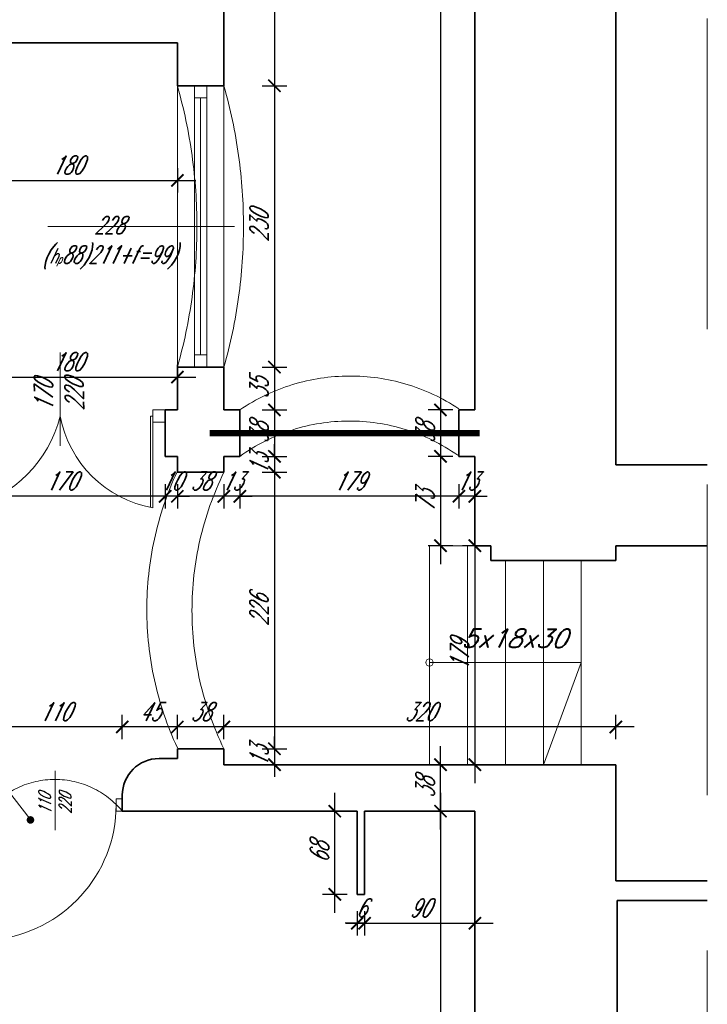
# Model space of a CAD drawing. Header units: millimetres. Extents: x 402 to 79005, y -7782 to 89952.
# Tile 124 of 256: x 27299 to 27861, y 21702 to 22507. Entities that reach past the tile are written whole.
import ezdxf

# ---------------------------------------------------------------- set-up
doc = ezdxf.new("R2010")
doc.units = ezdxf.units.MM
doc.header["$LTSCALE"] = 10
doc.linetypes.add('ACAD_ISO12W100', pattern=[21, 12, -3, 0, -3, 0, -3])
doc.linetypes.add('DASHED', pattern=[19.05, 12.7, -6.35])
doc.layers.get('0').update_dxf_attribs({"lineweight": 0})
doc.layers.get('Defpoints').update_dxf_attribs({"color": 253})
for name, color, linetype, lineweight in [('01 parter - ściany', 253, 'Continuous', 35), ('03-01_okna', 253, 'Continuous', 15), ('03-02_schody', 253, 'Continuous', 5), ('03_drzwi', 253, 'Continuous', 15), ('04-1_widok', 253, 'Continuous', 5), ('04-2_nad', 253, 'DASHED', 5), ('05-01_wymiary', 253, 'Continuous', 5), ('05-03_opis', 253, 'Continuous', 5)]:
    doc.layers.add(name, color=color, linetype=linetype, lineweight=lineweight)
doc.styles.add('ariel_wym', font='simplex.shx', dxfattribs={"width": 0.65, "oblique": 25})
doc.dimstyles.new('ariel 50 wnętrze', dxfattribs={"dimtxt": 15, "dimasz": 10, "dimexe": 10, "dimexo": 0, "dimgap": 5, "dimtad": 1, "dimdec": 1, "dimrnd": 0.5, "dimtxsty": 'ariel_wym', "dimblk": 'ARCHTICK', "dimcen": 2.5, "dimdle": 15, "dimazin": 0, "dimtfac": 1, "dimtdec": 1, "dimtix": 1, "dimtmove": 0, "dimatfit": 3, "dimldrblk": 'DOT', "dimfxl": 0, "dimarcsym": 0})

# ---------------------------------------------------------------- blocks, each defined once
blk = doc.blocks.new('_ArchTick')
at = {"color": 0, "linetype": 'ByBlock', "const_width": 0.15}
blk.add_lwpolyline([(-0.5, -0.5), (0.5, 0.5)], dxfattribs=at)
blk = doc.blocks.new('*D2410')
at = {"layer": '05-01_wymiary', "color": 0, "lineweight": -2}
for p, q in [((27507.3, 22687.69), (27507.3, 22437.69)), ((27497.3, 22672.69), (27517.3, 22672.69)), ((27497.3, 22452.69), (27517.3, 22452.69))]:
    blk.add_line(p, q, dxfattribs=at)
at = {"layer": 'Defpoints', "color": 0}
for p in [(27466, 22672.69), (27466, 22452.69), (27507.3, 22452.69)]:
    blk.add_point(p, dxfattribs=at)
at = {"layer": '05-01_wymiary', "color": 0, "lineweight": -2, "xscale": 10, "yscale": 10, "zscale": 10}
for p, rotation in [((27507.3, 22672.69), 90), ((27507.3, 22452.69), 270)]:
    blk.add_blockref('_ArchTick', p, dxfattribs=dict(at, rotation=rotation))
at = {"layer": '05-01_wymiary', "color": 0, "insert": (27494.8, 22562.69), "char_height": 15, "attachment_point": 5, "rotation": 90, "style": 'ariel_wym'}
blk.add_mtext('220', dxfattribs=at)
blk = doc.blocks.new('_Dot')
at = {"color": 0, "linetype": 'ByBlock', "lineweight": -2}
blk.add_line((-0.5, 0), (-1, 0), dxfattribs=at)
at = {"color": 0, "linetype": 'ByBlock', "const_width": 0.5}
blk.add_lwpolyline([(-0.25, 0, 1), (0.25, 0, 1)], format="xyb", close=True, dxfattribs=at)
blk = doc.blocks.new('*D2411')
at = {"layer": '05-01_wymiary', "color": 0, "lineweight": -2}
for p, q in [((27507.3, 22467.69), (27507.3, 22207.69)), ((27497.3, 22452.69), (27517.3, 22452.69)), ((27497.3, 22222.69), (27517.3, 22222.69))]:
    blk.add_line(p, q, dxfattribs=at)
at = {"layer": 'Defpoints', "color": 0}
for p in [(27466, 22452.69), (27466, 22222.69), (27507.3, 22222.69)]:
    blk.add_point(p, dxfattribs=at)
at = {"layer": '05-01_wymiary', "color": 0, "lineweight": -2, "xscale": 10, "yscale": 10, "zscale": 10}
for p, rotation in [((27507.3, 22452.69), 90), ((27507.3, 22222.69), 270)]:
    blk.add_blockref('_ArchTick', p, dxfattribs=dict(at, rotation=rotation))
at = {"layer": '05-01_wymiary', "color": 0, "insert": (27494.8, 22337.69), "char_height": 15, "attachment_point": 5, "rotation": 90, "style": 'ariel_wym'}
blk.add_mtext('230', dxfattribs=at)
blk = doc.blocks.new('*D2412')
at = {"layer": '05-01_wymiary', "color": 0, "lineweight": -2}
for p, q in [((27507.3, 22237.69), (27507.3, 22172.69)), ((27497.3, 22222.69), (27517.3, 22222.69)), ((27497.3, 22187.69), (27517.3, 22187.69))]:
    blk.add_line(p, q, dxfattribs=at)
at = {"layer": 'Defpoints', "color": 0}
for p in [(27466, 22222.69), (27479, 22187.69), (27507.3, 22187.69)]:
    blk.add_point(p, dxfattribs=at)
at = {"layer": '05-01_wymiary', "color": 0, "lineweight": -2, "xscale": 10, "yscale": 10, "zscale": 10}
for p, rotation in [((27507.3, 22222.69), 90), ((27507.3, 22187.69), 270)]:
    blk.add_blockref('_ArchTick', p, dxfattribs=dict(at, rotation=rotation))
at = {"layer": '05-01_wymiary', "color": 0, "insert": (27494.8, 22205.19), "char_height": 15, "attachment_point": 5, "rotation": 90, "style": 'ariel_wym'}
blk.add_mtext('35', dxfattribs=at)
blk = doc.blocks.new('*D2413')
at = {"layer": '05-01_wymiary', "color": 0, "lineweight": -2}
for p, q in [((27507.3, 22202.69), (27507.3, 22134.69)), ((27497.3, 22187.69), (27517.3, 22187.69)), ((27497.3, 22149.69), (27517.3, 22149.69))]:
    blk.add_line(p, q, dxfattribs=at)
at = {"layer": 'Defpoints', "color": 0}
for p in [(27479, 22187.69), (27479, 22149.69), (27507.3, 22149.69)]:
    blk.add_point(p, dxfattribs=at)
at = {"layer": '05-01_wymiary', "color": 0, "lineweight": -2, "xscale": 10, "yscale": 10, "zscale": 10}
for p, rotation in [((27507.3, 22187.69), 90), ((27507.3, 22149.69), 270)]:
    blk.add_blockref('_ArchTick', p, dxfattribs=dict(at, rotation=rotation))
at = {"layer": '05-01_wymiary', "color": 0, "insert": (27494.8, 22168.69), "char_height": 15, "attachment_point": 5, "rotation": 90, "style": 'ariel_wym'}
blk.add_mtext('38', dxfattribs=at)
blk = doc.blocks.new('*D2414')
at = {"layer": '05-01_wymiary', "color": 0, "lineweight": -2}
for p, q in [((27507.3, 22149.69), (27507.3, 22159.69)), ((27497.3, 22149.69), (27517.3, 22149.69)), ((27507.3, 22149.69), (27507.3, 22136.69)), ((27497.3, 22136.69), (27517.3, 22136.69)), ((27507.3, 22136.69), (27507.3, 22126.69))]:
    blk.add_line(p, q, dxfattribs=at)
at = {"layer": 'Defpoints', "color": 0}
for p in [(27479, 22149.69), (27465.99, 22136.69), (27507.3, 22136.69)]:
    blk.add_point(p, dxfattribs=at)
at = {"layer": '05-01_wymiary', "color": 0, "lineweight": -2, "xscale": 10, "yscale": 10, "zscale": 10}
for p, rotation in [((27507.3, 22149.69), 270), ((27507.3, 22136.69), 90)]:
    blk.add_blockref('_ArchTick', p, dxfattribs=dict(at, rotation=rotation))
at = {"layer": '05-01_wymiary', "color": 0, "insert": (27494.8, 22143.19), "char_height": 15, "attachment_point": 5, "rotation": 90, "style": 'ariel_wym'}
blk.add_mtext('13', dxfattribs=at)
blk = doc.blocks.new('*D2415')
at = {"layer": '05-01_wymiary', "color": 0, "lineweight": -2}
for p, q in [((27507.3, 22151.69), (27507.3, 21895.69)), ((27497.3, 22136.69), (27517.3, 22136.69)), ((27497.3, 21910.69), (27517.3, 21910.69))]:
    blk.add_line(p, q, dxfattribs=at)
at = {"layer": 'Defpoints', "color": 0}
for p in [(27465.99, 22136.69), (27466, 21910.69), (27507.3, 21910.69)]:
    blk.add_point(p, dxfattribs=at)
at = {"layer": '05-01_wymiary', "color": 0, "lineweight": -2, "xscale": 10, "yscale": 10, "zscale": 10}
for p, rotation in [((27507.3, 22136.69), 90), ((27507.3, 21910.69), 270)]:
    blk.add_blockref('_ArchTick', p, dxfattribs=dict(at, rotation=rotation))
at = {"layer": '05-01_wymiary', "color": 0, "insert": (27494.8, 22023.69), "char_height": 15, "attachment_point": 5, "rotation": 90, "style": 'ariel_wym'}
blk.add_mtext('226', dxfattribs=at)
blk = doc.blocks.new('*D2416')
at = {"layer": '05-01_wymiary', "color": 0, "lineweight": -2}
for p, q in [((27507.3, 21910.69), (27507.3, 21920.69)), ((27497.3, 21910.69), (27517.3, 21910.69)), ((27507.3, 21910.69), (27507.3, 21897.69)), ((27497.3, 21897.69), (27517.3, 21897.69)), ((27507.3, 21897.69), (27507.3, 21887.69))]:
    blk.add_line(p, q, dxfattribs=at)
at = {"layer": 'Defpoints', "color": 0}
for p in [(27466, 21910.69), (27466, 21897.69), (27507.3, 21897.69)]:
    blk.add_point(p, dxfattribs=at)
at = {"layer": '05-01_wymiary', "color": 0, "lineweight": -2, "xscale": 10, "yscale": 10, "zscale": 10}
for p, rotation in [((27507.3, 21910.69), 270), ((27507.3, 21897.69), 90)]:
    blk.add_blockref('_ArchTick', p, dxfattribs=dict(at, rotation=rotation))
at = {"layer": '05-01_wymiary', "color": 0, "insert": (27494.8, 21904.19), "char_height": 15, "attachment_point": 5, "rotation": 90, "style": 'ariel_wym'}
blk.add_mtext('13', dxfattribs=at)
blk = doc.blocks.new('*D2423')
at = {"layer": '05-01_wymiary', "color": 0, "lineweight": -2}
for p, q in [((27642.93, 22985.57), (27642.93, 22172.69)), ((27652.93, 22970.57), (27632.93, 22970.57)), ((27652.93, 22187.69), (27632.93, 22187.69))]:
    blk.add_line(p, q, dxfattribs=at)
at = {"layer": 'Defpoints', "color": 0}
for p in [(27658, 22970.57), (27642.93, 22187.69), (27658, 22187.69)]:
    blk.add_point(p, dxfattribs=at)
at = {"layer": '05-01_wymiary', "color": 0, "lineweight": -2, "xscale": 10, "yscale": 10, "zscale": 10}
for p, rotation in [((27642.93, 22970.57), 90), ((27642.93, 22187.69), 270)]:
    blk.add_blockref('_ArchTick', p, dxfattribs=dict(at, rotation=rotation))
at = {"layer": '05-01_wymiary', "color": 0, "insert": (27630.43, 22579.13), "char_height": 15, "attachment_point": 5, "rotation": 90, "style": 'ariel_wym'}
blk.add_mtext('783', dxfattribs=at)
blk = doc.blocks.new('*D2424')
at = {"layer": '05-01_wymiary', "color": 0, "lineweight": -2}
for p, q in [((27642.93, 22202.69), (27642.93, 22134.69)), ((27652.93, 22187.69), (27632.93, 22187.69)), ((27652.93, 22149.69), (27632.93, 22149.69))]:
    blk.add_line(p, q, dxfattribs=at)
at = {"layer": 'Defpoints', "color": 0}
for p in [(27658, 22187.69), (27642.93, 22149.69), (27658, 22149.69)]:
    blk.add_point(p, dxfattribs=at)
at = {"layer": '05-01_wymiary', "color": 0, "lineweight": -2, "xscale": 10, "yscale": 10, "zscale": 10}
for p, rotation in [((27642.93, 22187.69), 90), ((27642.93, 22149.69), 270)]:
    blk.add_blockref('_ArchTick', p, dxfattribs=dict(at, rotation=rotation))
at = {"layer": '05-01_wymiary', "color": 0, "insert": (27630.43, 22168.69), "char_height": 15, "attachment_point": 5, "rotation": 90, "style": 'ariel_wym'}
blk.add_mtext('38', dxfattribs=at)
blk = doc.blocks.new('*D2425')
at = {"layer": '05-01_wymiary', "color": 0, "lineweight": -2}
for p, q in [((27642.93, 22164.69), (27642.93, 22061.69)), ((27652.93, 22149.69), (27632.93, 22149.69)), ((27652.93, 22076.69), (27632.93, 22076.69))]:
    blk.add_line(p, q, dxfattribs=at)
at = {"layer": 'Defpoints', "color": 0}
for p in [(27658, 22149.69), (27642.93, 22076.69), (27671, 22076.69)]:
    blk.add_point(p, dxfattribs=at)
at = {"layer": '05-01_wymiary', "color": 0, "lineweight": -2, "xscale": 10, "yscale": 10, "zscale": 10}
for p, rotation in [((27642.93, 22149.69), 90), ((27642.93, 22076.69), 270)]:
    blk.add_blockref('_ArchTick', p, dxfattribs=dict(at, rotation=rotation))
at = {"layer": '05-01_wymiary', "color": 0, "insert": (27630.43, 22113.19), "char_height": 15, "attachment_point": 5, "rotation": 90, "style": 'ariel_wym'}
blk.add_mtext('73', dxfattribs=at)
blk = doc.blocks.new('*D2426')
at = {"layer": '05-01_wymiary', "color": 0, "lineweight": -2}
for p, q in [((27671, 22091.69), (27671, 21882.69)), ((27671, 22076.69), (27661, 22076.69)), ((27671, 21897.69), (27661, 21897.69))]:
    blk.add_line(p, q, dxfattribs=at)
at = {"layer": 'Defpoints', "color": 0}
for p in [(27671, 22076.69), (27671, 21897.69), (27671, 21897.69)]:
    blk.add_point(p, dxfattribs=at)
at = {"layer": '05-01_wymiary', "color": 0, "lineweight": -2, "xscale": 10, "yscale": 10, "zscale": 10}
for p, rotation in [((27671, 22076.69), 90), ((27671, 21897.69), 270)]:
    blk.add_blockref('_ArchTick', p, dxfattribs=dict(at, rotation=rotation))
at = {"layer": '05-01_wymiary', "color": 0, "insert": (27658.5, 21987.19), "char_height": 15, "attachment_point": 5, "rotation": 90, "style": 'ariel_wym'}
blk.add_mtext('179', dxfattribs=at)
blk = doc.blocks.new('*D2427')
at = {"layer": '05-01_wymiary', "color": 0, "lineweight": -2}
for p, q in [((27466, 21918.51), (27466, 21938.51)), ((27786.17, 21918.51), (27786.17, 21938.51)), ((27801.17, 21928.51), (27451, 21928.51))]:
    blk.add_line(p, q, dxfattribs=at)
at = {"layer": 'Defpoints', "color": 0}
for p in [(27466, 21928.51), (27466, 21897.69), (27786.17, 21897.69)]:
    blk.add_point(p, dxfattribs=at)
at = {"layer": '05-01_wymiary', "color": 0, "lineweight": -2, "xscale": 10, "yscale": 10, "zscale": 10, "rotation": 180}
blk.add_blockref('_ArchTick', (27466, 21928.51), dxfattribs=at)
at = {"layer": '05-01_wymiary', "color": 0, "lineweight": -2, "xscale": 10, "yscale": 10, "zscale": 10}
blk.add_blockref('_ArchTick', (27786.17, 21928.51), dxfattribs=at)
at = {"layer": '05-01_wymiary', "color": 0, "insert": (27626.09, 21941.01), "char_height": 15, "attachment_point": 5, "style": 'ariel_wym'}
blk.add_mtext('320', dxfattribs=at)
blk = doc.blocks.new('*D2428')
at = {"layer": '05-01_wymiary', "color": 0, "lineweight": -2}
for p, q in [((27428, 21918.51), (27428, 21938.51)), ((27466, 21918.51), (27466, 21938.51)), ((27481, 21928.51), (27413, 21928.51))]:
    blk.add_line(p, q, dxfattribs=at)
at = {"layer": 'Defpoints', "color": 0}
for p in [(27428, 21928.51), (27428, 21911.57), (27466, 21911.57)]:
    blk.add_point(p, dxfattribs=at)
at = {"layer": '05-01_wymiary', "color": 0, "lineweight": -2, "xscale": 10, "yscale": 10, "zscale": 10, "rotation": 180}
blk.add_blockref('_ArchTick', (27428, 21928.51), dxfattribs=at)
at = {"layer": '05-01_wymiary', "color": 0, "lineweight": -2, "xscale": 10, "yscale": 10, "zscale": 10}
blk.add_blockref('_ArchTick', (27466, 21928.51), dxfattribs=at)
at = {"layer": '05-01_wymiary', "color": 0, "insert": (27447, 21941.01), "char_height": 15, "attachment_point": 5, "style": 'ariel_wym'}
blk.add_mtext('38', dxfattribs=at)
blk = doc.blocks.new('*D2429')
at = {"layer": '05-01_wymiary', "color": 0, "lineweight": -2}
for p, q in [((27383, 21918.51), (27383, 21938.51)), ((27428, 21918.51), (27428, 21938.51)), ((27443, 21928.51), (27368, 21928.51))]:
    blk.add_line(p, q, dxfattribs=at)
at = {"layer": 'Defpoints', "color": 0}
for p in [(27383, 21928.51), (27428, 21911.57), (27383, 21897.69)]:
    blk.add_point(p, dxfattribs=at)
at = {"layer": '05-01_wymiary', "color": 0, "lineweight": -2, "xscale": 10, "yscale": 10, "zscale": 10, "rotation": 180}
blk.add_blockref('_ArchTick', (27383, 21928.51), dxfattribs=at)
at = {"layer": '05-01_wymiary', "color": 0, "lineweight": -2, "xscale": 10, "yscale": 10, "zscale": 10}
blk.add_blockref('_ArchTick', (27428, 21928.51), dxfattribs=at)
at = {"layer": '05-01_wymiary', "color": 0, "insert": (27405.5, 21941.01), "char_height": 15, "attachment_point": 5, "style": 'ariel_wym'}
blk.add_mtext('45', dxfattribs=at)
blk = doc.blocks.new('*D2430')
at = {"layer": '05-01_wymiary', "color": 0, "lineweight": -2}
for p, q in [((27658, 22127.06), (27658, 22107.06)), ((27671, 22127.06), (27671, 22107.06)), ((27658, 22117.06), (27648, 22117.06)), ((27671, 22117.06), (27658, 22117.06)), ((27671, 22117.06), (27681, 22117.06))]:
    blk.add_line(p, q, dxfattribs=at)
at = {"layer": 'Defpoints', "color": 0}
for p in [(27658, 22149.22), (27671, 22149.22), (27658, 22117.06)]:
    blk.add_point(p, dxfattribs=at)
at = {"layer": '05-01_wymiary', "color": 0, "lineweight": -2, "xscale": 10, "yscale": 10, "zscale": 10}
blk.add_blockref('_ArchTick', (27658, 22117.06), dxfattribs=at)
at = {"layer": '05-01_wymiary', "color": 0, "lineweight": -2, "xscale": 10, "yscale": 10, "zscale": 10, "rotation": 180}
blk.add_blockref('_ArchTick', (27671, 22117.06), dxfattribs=at)
at = {"layer": '05-01_wymiary', "color": 0, "insert": (27664.5, 22129.56), "char_height": 15, "attachment_point": 5, "style": 'ariel_wym'}
blk.add_mtext('13', dxfattribs=at)
blk = doc.blocks.new('*D2431')
at = {"layer": '05-01_wymiary', "color": 0, "lineweight": -2}
for p, q in [((27479, 22127.06), (27479, 22107.06)), ((27658, 22127.06), (27658, 22107.06)), ((27673, 22117.06), (27464, 22117.06))]:
    blk.add_line(p, q, dxfattribs=at)
at = {"layer": 'Defpoints', "color": 0}
for p in [(27479, 22149.22), (27658, 22149.22), (27479, 22117.06)]:
    blk.add_point(p, dxfattribs=at)
at = {"layer": '05-01_wymiary', "color": 0, "lineweight": -2, "xscale": 10, "yscale": 10, "zscale": 10, "rotation": 180}
blk.add_blockref('_ArchTick', (27479, 22117.06), dxfattribs=at)
at = {"layer": '05-01_wymiary', "color": 0, "lineweight": -2, "xscale": 10, "yscale": 10, "zscale": 10}
blk.add_blockref('_ArchTick', (27658, 22117.06), dxfattribs=at)
at = {"layer": '05-01_wymiary', "color": 0, "insert": (27568.5, 22129.56), "char_height": 15, "attachment_point": 5, "style": 'ariel_wym'}
blk.add_mtext('179', dxfattribs=at)
blk = doc.blocks.new('*D2432')
at = {"layer": '05-01_wymiary', "color": 0, "lineweight": -2}
for p, q in [((27466, 22127.06), (27466, 22107.06)), ((27479, 22127.06), (27479, 22107.06)), ((27466, 22117.06), (27456, 22117.06)), ((27479, 22117.06), (27466, 22117.06)), ((27479, 22117.06), (27489, 22117.06))]:
    blk.add_line(p, q, dxfattribs=at)
at = {"layer": 'Defpoints', "color": 0}
for p in [(27479, 22149.22), (27466, 22136.23), (27466, 22117.06)]:
    blk.add_point(p, dxfattribs=at)
at = {"layer": '05-01_wymiary', "color": 0, "lineweight": -2, "xscale": 10, "yscale": 10, "zscale": 10}
blk.add_blockref('_ArchTick', (27466, 22117.06), dxfattribs=at)
at = {"layer": '05-01_wymiary', "color": 0, "lineweight": -2, "xscale": 10, "yscale": 10, "zscale": 10, "rotation": 180}
blk.add_blockref('_ArchTick', (27479, 22117.06), dxfattribs=at)
at = {"layer": '05-01_wymiary', "color": 0, "insert": (27472.5, 22129.56), "char_height": 15, "attachment_point": 5, "style": 'ariel_wym'}
blk.add_mtext('13', dxfattribs=at)
blk = doc.blocks.new('*D2433')
at = {"layer": '05-01_wymiary', "color": 0, "lineweight": -2}
for p, q in [((27428, 22127.06), (27428, 22107.06)), ((27466, 22127.06), (27466, 22107.06)), ((27481, 22117.06), (27413, 22117.06))]:
    blk.add_line(p, q, dxfattribs=at)
at = {"layer": 'Defpoints', "color": 0}
for p in [(27428, 22136.22), (27466, 22136.23), (27428, 22117.06)]:
    blk.add_point(p, dxfattribs=at)
at = {"layer": '05-01_wymiary', "color": 0, "lineweight": -2, "xscale": 10, "yscale": 10, "zscale": 10, "rotation": 180}
blk.add_blockref('_ArchTick', (27428, 22117.06), dxfattribs=at)
at = {"layer": '05-01_wymiary', "color": 0, "lineweight": -2, "xscale": 10, "yscale": 10, "zscale": 10}
blk.add_blockref('_ArchTick', (27466, 22117.06), dxfattribs=at)
at = {"layer": '05-01_wymiary', "color": 0, "insert": (27447, 22129.56), "char_height": 15, "attachment_point": 5, "style": 'ariel_wym'}
blk.add_mtext('38', dxfattribs=at)
blk = doc.blocks.new('*D2434')
at = {"layer": '05-01_wymiary', "color": 0, "lineweight": -2}
for p, q in [((27418, 22127.06), (27418, 22107.06)), ((27428, 22127.06), (27428, 22107.06)), ((27418, 22117.06), (27408, 22117.06)), ((27428, 22117.06), (27418, 22117.06)), ((27428, 22117.06), (27438, 22117.06))]:
    blk.add_line(p, q, dxfattribs=at)
at = {"layer": 'Defpoints', "color": 0}
for p in [(27418, 22149.22), (27428, 22136.22), (27418, 22117.06)]:
    blk.add_point(p, dxfattribs=at)
at = {"layer": '05-01_wymiary', "color": 0, "lineweight": -2, "xscale": 10, "yscale": 10, "zscale": 10}
blk.add_blockref('_ArchTick', (27418, 22117.06), dxfattribs=at)
at = {"layer": '05-01_wymiary', "color": 0, "lineweight": -2, "xscale": 10, "yscale": 10, "zscale": 10, "rotation": 180}
blk.add_blockref('_ArchTick', (27428, 22117.06), dxfattribs=at)
at = {"layer": '05-01_wymiary', "color": 0, "insert": (27423, 22129.56), "char_height": 15, "attachment_point": 5, "style": 'ariel_wym'}
blk.add_mtext('10', dxfattribs=at)
blk = doc.blocks.new('*D2435')
at = {"layer": '05-01_wymiary', "color": 0, "lineweight": -2}
for p, q in [((27248.03, 22127.06), (27248.03, 22107.06)), ((27418, 22127.06), (27418, 22107.06)), ((27433, 22117.06), (27233.03, 22117.06))]:
    blk.add_line(p, q, dxfattribs=at)
at = {"layer": 'Defpoints', "color": 0}
for p in [(27248.03, 22143.22), (27418, 22149.22), (27248.03, 22117.06)]:
    blk.add_point(p, dxfattribs=at)
at = {"layer": '05-01_wymiary', "color": 0, "lineweight": -2, "xscale": 10, "yscale": 10, "zscale": 10, "rotation": 180}
blk.add_blockref('_ArchTick', (27248.03, 22117.06), dxfattribs=at)
at = {"layer": '05-01_wymiary', "color": 0, "lineweight": -2, "xscale": 10, "yscale": 10, "zscale": 10}
blk.add_blockref('_ArchTick', (27418, 22117.06), dxfattribs=at)
at = {"layer": '05-01_wymiary', "color": 0, "insert": (27333.02, 22129.56), "char_height": 15, "attachment_point": 5, "style": 'ariel_wym'}
blk.add_mtext('170', dxfattribs=at)
blk = doc.blocks.new('*D2436')
at = {"layer": '05-01_wymiary', "color": 0, "lineweight": -2}
for p, q in [((27273, 21918.51), (27273, 21938.51)), ((27383, 21918.51), (27383, 21938.51)), ((27398, 21928.51), (27258, 21928.51))]:
    blk.add_line(p, q, dxfattribs=at)
at = {"layer": 'Defpoints', "color": 0, "lineweight": 0}
for p in [(27273, 21928.51), (27383, 21897.69), (27273, 21872.69)]:
    blk.add_point(p, dxfattribs=at)
at = {"layer": '05-01_wymiary', "color": 0, "lineweight": -2, "xscale": 10, "yscale": 10, "zscale": 10, "rotation": 180}
blk.add_blockref('_ArchTick', (27273, 21928.51), dxfattribs=at)
at = {"layer": '05-01_wymiary', "color": 0, "lineweight": -2, "xscale": 10, "yscale": 10, "zscale": 10}
blk.add_blockref('_ArchTick', (27383, 21928.51), dxfattribs=at)
at = {"layer": '05-01_wymiary', "color": 0, "insert": (27328, 21941.01), "char_height": 15, "attachment_point": 5, "style": 'ariel_wym'}
blk.add_mtext('110', dxfattribs=at)
blk = doc.blocks.new('*D2486')
at = {"layer": '05-01_wymiary', "color": 0, "lineweight": -2}
for p, q in [((27642.93, 21874.69), (27642.93, 21245.23)), ((27652.93, 21859.69), (27632.93, 21859.69)), ((27652.93, 21260.23), (27632.93, 21260.23))]:
    blk.add_line(p, q, dxfattribs=at)
at = {"layer": 'Defpoints', "color": 0}
for p in [(27671, 21859.69), (27642.93, 21260.23), (27671, 21260.23)]:
    blk.add_point(p, dxfattribs=at)
at = {"layer": '05-01_wymiary', "color": 0, "lineweight": -2, "xscale": 10, "yscale": 10, "zscale": 10}
for p, rotation in [((27642.93, 21859.69), 90), ((27642.93, 21260.23), 270)]:
    blk.add_blockref('_ArchTick', p, dxfattribs=dict(at, rotation=rotation))
at = {"layer": '05-01_wymiary', "color": 0, "insert": (27629, 21559.96), "char_height": 15, "attachment_point": 5, "rotation": 90, "style": 'ariel_wym'}
blk.add_mtext('599,5', dxfattribs=at)
blk = doc.blocks.new('*D2489')
at = {"layer": '05-01_wymiary', "color": 0, "lineweight": -2}
for p, q in [((27642.93, 21844.69), (27642.93, 21912.69)), ((27642.93, 21897.69), (27632.93, 21897.69)), ((27652.93, 21859.69), (27632.93, 21859.69))]:
    blk.add_line(p, q, dxfattribs=at)
at = {"layer": 'Defpoints', "color": 0}
for p in [(27642.93, 21897.69), (27642.93, 21897.69), (27671, 21859.69)]:
    blk.add_point(p, dxfattribs=at)
at = {"layer": '05-01_wymiary', "color": 0, "lineweight": -2, "xscale": 10, "yscale": 10, "zscale": 10}
for p, rotation in [((27642.93, 21897.69), 90), ((27642.93, 21859.69), 270)]:
    blk.add_blockref('_ArchTick', p, dxfattribs=dict(at, rotation=rotation))
at = {"layer": '05-01_wymiary', "color": 0, "insert": (27630.43, 21878.69), "char_height": 15, "attachment_point": 5, "rotation": 90, "style": 'ariel_wym'}
blk.add_mtext('38', dxfattribs=at)
blk = doc.blocks.new('*D1855')
at = {"layer": '05-01_wymiary', "color": 0, "lineweight": -2}
for p, q in [((27248, 22365.3), (27248, 22385.3)), ((27428, 22385.3), (27428, 22365.3)), ((27233, 22375.3), (27443, 22375.3))]:
    blk.add_line(p, q, dxfattribs=at)
at = {"layer": 'Defpoints', "color": 0}
for p in [(27428, 22452.69), (27428, 22375.3), (27248, 22347.69)]:
    blk.add_point(p, dxfattribs=at)
at = {"layer": '05-01_wymiary', "color": 0, "lineweight": -2, "xscale": 10, "yscale": 10, "zscale": 10, "rotation": 180}
blk.add_blockref('_ArchTick', (27248, 22375.3), dxfattribs=at)
at = {"layer": '05-01_wymiary', "color": 0, "lineweight": -2, "xscale": 10, "yscale": 10, "zscale": 10}
blk.add_blockref('_ArchTick', (27428, 22375.3), dxfattribs=at)
at = {"layer": '05-01_wymiary', "color": 0, "insert": (27338, 22387.8), "char_height": 15, "attachment_point": 5, "style": 'ariel_wym'}
blk.add_mtext('180', dxfattribs=at)
blk = doc.blocks.new('*D1859')
at = {"layer": '05-01_wymiary', "color": 0, "lineweight": -2}
for p, q in [((27248, 22204.56), (27248, 22224.56)), ((27428, 22204.56), (27428, 22224.56)), ((27233, 22214.56), (27443, 22214.56))]:
    blk.add_line(p, q, dxfattribs=at)
at = {"layer": 'Defpoints', "color": 0}
for p in [(27428, 22214.56), (27248, 22187.69), (27428, 22187.69)]:
    blk.add_point(p, dxfattribs=at)
at = {"layer": '05-01_wymiary', "color": 0, "lineweight": -2, "xscale": 10, "yscale": 10, "zscale": 10, "rotation": 180}
blk.add_blockref('_ArchTick', (27248, 22214.56), dxfattribs=at)
at = {"layer": '05-01_wymiary', "color": 0, "lineweight": -2, "xscale": 10, "yscale": 10, "zscale": 10}
blk.add_blockref('_ArchTick', (27428, 22214.56), dxfattribs=at)
at = {"layer": '05-01_wymiary', "color": 0, "insert": (27338, 22227.06), "char_height": 15, "attachment_point": 5, "style": 'ariel_wym'}
blk.add_mtext('180', dxfattribs=at)
blk = doc.blocks.new('*D1863')
at = {"layer": '05-01_wymiary', "color": 0, "lineweight": -2}
for p, q in [((27556.6, 21776.69), (27556.6, 21874.69)), ((27566.6, 21859.69), (27546.6, 21859.69)), ((27566.6, 21791.69), (27546.6, 21791.69))]:
    blk.add_line(p, q, dxfattribs=at)
at = {"layer": 'Defpoints', "color": 0}
for p in [(27556.6, 21859.69), (27575, 21859.69), (27575, 21791.69)]:
    blk.add_point(p, dxfattribs=at)
at = {"layer": '05-01_wymiary', "color": 0, "lineweight": -2, "xscale": 10, "yscale": 10, "zscale": 10}
for p, rotation in [((27556.6, 21859.69), 90), ((27556.6, 21791.69), 270)]:
    blk.add_blockref('_ArchTick', p, dxfattribs=dict(at, rotation=rotation))
at = {"layer": '05-01_wymiary', "color": 0, "insert": (27544.1, 21825.69), "char_height": 15, "attachment_point": 5, "rotation": 90, "style": 'ariel_wym'}
blk.add_mtext('68', dxfattribs=at)
blk = doc.blocks.new('*D1864')
at = {"layer": '05-01_wymiary', "color": 0, "lineweight": -2}
for p, q in [((27581, 21778.07), (27581, 21758.07)), ((27671, 21778.07), (27671, 21758.07)), ((27566, 21768.07), (27686, 21768.07))]:
    blk.add_line(p, q, dxfattribs=at)
at = {"layer": 'Defpoints', "color": 0}
for p in [(27581, 21859.69), (27671, 21859.69), (27671, 21768.07)]:
    blk.add_point(p, dxfattribs=at)
at = {"layer": '05-01_wymiary', "color": 0, "lineweight": -2, "xscale": 10, "yscale": 10, "zscale": 10, "rotation": 180}
blk.add_blockref('_ArchTick', (27581, 21768.07), dxfattribs=at)
at = {"layer": '05-01_wymiary', "color": 0, "lineweight": -2, "xscale": 10, "yscale": 10, "zscale": 10}
blk.add_blockref('_ArchTick', (27671, 21768.07), dxfattribs=at)
at = {"layer": '05-01_wymiary', "color": 0, "insert": (27626, 21780.57), "char_height": 15, "attachment_point": 5, "style": 'ariel_wym'}
blk.add_mtext('90', dxfattribs=at)
blk = doc.blocks.new('*D1865')
at = {"layer": '05-01_wymiary', "color": 0, "lineweight": -2}
for p, q in [((27575, 21778.07), (27575, 21758.07)), ((27581, 21778.07), (27581, 21758.07)), ((27575, 21768.07), (27565, 21768.07)), ((27581, 21768.07), (27575, 21768.07)), ((27581, 21768.07), (27591, 21768.07))]:
    blk.add_line(p, q, dxfattribs=at)
at = {"layer": 'Defpoints', "color": 0}
for p in [(27581, 21859.69), (27575, 21791.69), (27575, 21768.07)]:
    blk.add_point(p, dxfattribs=at)
at = {"layer": '05-01_wymiary', "color": 0, "lineweight": -2, "xscale": 10, "yscale": 10, "zscale": 10}
blk.add_blockref('_ArchTick', (27575, 21768.07), dxfattribs=at)
at = {"layer": '05-01_wymiary', "color": 0, "lineweight": -2, "xscale": 10, "yscale": 10, "zscale": 10, "rotation": 180}
blk.add_blockref('_ArchTick', (27581, 21768.07), dxfattribs=at)
at = {"layer": '05-01_wymiary', "color": 0, "insert": (27578, 21780.57), "char_height": 15, "attachment_point": 5, "style": 'ariel_wym'}
blk.add_mtext('6', dxfattribs=at)

msp = doc.modelspace()

# ---------------------------------------------------------------- hatches: boundary and pattern name
at = {"layer": '03_drzwi'}
msp.add_hatch(color=256, dxfattribs=at).paths.add_polyline_path([(27311.11, 21852.518, 1), (27304.846, 21852.518, 1)])

# ---------------------------------------------------------------- linework, layer by layer
at = {"layer": '01 parter - ściany'}
for p, q in [((27786.174, 22142.689), (27786.174, 23061.689)), ((27670.997, 22187.689), (27670.997, 22970.573)), ((27465.997, 22452.689), (27465.997, 22672.689)), ((27427.997, 22487.689), (26827.997, 22487.689)), ((27427.997, 22452.689), (27427.997, 22487.689)), ((27465.997, 22452.689), (27427.997, 22452.689)), ((27427.997, 22187.689), (27427.997, 22222.689)), ((27465.997, 22222.689), (27427.997, 22222.689)), ((27465.997, 22187.689), (27465.997, 22222.689)), ((27427.997, 22187.689), (27417.997, 22187.689)), ((27417.997, 22149.689), (27417.997, 22187.689)), ((27478.997, 22187.689), (27465.997, 22187.689)), ((27478.997, 22149.689), (27478.997, 22187.689)), ((27657.997, 22149.689), (27657.997, 22187.689)), ((27657.997, 22187.689), (27670.997, 22187.689)), ((27427.997, 22149.689), (27417.997, 22149.689)), ((27427.997, 22136.689), (27427.997, 22149.689)), ((27465.997, 22149.689), (27465.997, 22136.689)), ((27465.997, 22149.689), (27478.997, 22149.689)), ((27670.997, 22149.689), (27657.997, 22149.689)), ((27670.997, 22076.689), (27670.997, 22149.689)), ((27786.174, 22142.689), (27860.903, 22142.689)), ((27465.997, 22136.689), (27427.997, 22136.689)), ((27670.997, 22076.689), (27683.997, 22076.689)), ((27683.997, 22076.689), (27683.997, 22064.689)), ((27786.174, 22076.689), (27860.903, 22076.689)), ((27786.174, 22076.689), (27786.174, 22064.689)), ((27683.997, 22064.689), (27786.174, 22064.689)), ((27465.997, 21910.689), (27427.997, 21910.689)), ((27427.997, 21910.689), (27427.997, 21902.689)), ((27465.997, 21897.689), (27465.997, 21910.689)), ((27427.997, 21902.689), (27412.997, 21902.689)), ((27670.997, 21897.689), (27465.997, 21897.689)), ((27786.174, 21897.689), (27615.226, 21897.689)), ((27670.997, 21897.689), (27721.997, 21897.689)), ((27786.174, 21802.689), (27786.174, 21897.689)), ((27382.997, 21872.689), (27382.997, 21859.689)), ((27574.997, 21859.689), (27382.997, 21859.689)), ((27574.997, 21791.689), (27574.997, 21859.689)), ((27670.997, 21859.689), (27580.997, 21859.689)), ((27580.997, 21859.689), (27580.997, 21791.689)), ((27670.997, 21260.234), (27670.997, 21859.689)), ((27860.903, 21802.689), (27786.174, 21802.689)), ((27580.997, 21791.689), (27574.997, 21791.689)), ((27860.903, 21786.689), (27787.174, 21786.689)), ((27787.174, 21278.689), (27787.174, 21786.689))]:
    msp.add_line(p, q, dxfattribs=at)
msp.add_arc((27412.997, 21872.689), 30, 90, 180, dxfattribs=at)
at = {"layer": '03-01_okna', "linetype": 'Continuous', "lineweight": 0}
for p, q in [((27441.997, 22452.689), (27441.997, 22222.689)), ((27451.997, 22452.689), (27451.997, 22222.689)), ((27441.997, 22442.689), (27451.997, 22442.689)), ((27446.997, 22442.689), (27446.997, 22232.689)), ((27441.997, 22232.689), (27451.997, 22232.689))]:
    msp.add_line(p, q, dxfattribs=at)
at = {"layer": '03-02_schody'}
for p, q in [((27683.997, 22076.689), (27633.997, 22076.689)), ((27633.997, 22076.689), (27633.997, 21897.689)), ((27664.997, 22076.689), (27664.997, 21897.689)), ((27683.997, 22064.689), (27683.997, 22076.689)), ((27683.997, 22064.689), (27757.997, 22064.689)), ((27695.997, 22064.689), (27695.997, 21897.689)), ((27726.997, 22064.689), (27726.997, 21897.689)), ((27757.997, 22064.689), (27757.997, 21897.689)), ((27757.997, 21981.189), (27633.997, 21981.189)), ((27757.997, 21981.189), (27726.997, 21897.689))]:
    msp.add_line(p, q, dxfattribs=at)
msp.add_circle((27633.997, 21981.189), 3, dxfattribs=at)
at = {"layer": '03_drzwi'}
for p, q in [((27332.244, 22158.45), (27332.244, 22234.568)), ((27417.997, 22187.689), (27407.997, 22187.689)), ((27407.997, 22187.689), (27407.997, 22177.689)), ((27405.997, 22182.689), (27405.997, 22108.064)), ((27405.997, 22182.689), (27407.997, 22182.689)), ((27407.997, 22182.689), (27407.997, 22107.689)), ((27407.997, 22177.689), (27417.997, 22177.689)), ((27267.019, 21905.596), (27307.742, 21853.029)), ((27328.189, 21844.101), (27328.189, 21892.579)), ((27377.997, 21859.689), (27377.997, 21869.689)), ((27377.997, 21869.689), (27382.997, 21869.689)), ((27382.997, 21859.689), (27377.997, 21859.689))]:
    msp.add_line(p, q, dxfattribs=at)
for centre, radius, start, end in [((27231.947, 22207.727), 103.374, 284.595753, 345.982989), ((27424.247, 22199.859), 93.592, 190.57156, 260.001394), ((27267.249, 21864.915), 110.749, 275.569693, 359.882929)]:
    msp.add_arc(centre, radius, start, end, dxfattribs=at)
at = {"layer": '04-1_widok'}
for p, q in [((27427.997, 22452.689), (27427.997, 22222.689)), ((27465.997, 22452.689), (27465.997, 22222.689))]:
    msp.add_line(p, q, dxfattribs=at)
at = {"layer": '04-2_nad', "ltscale": 2}
for centre, radius, start, end in [((27022.956, 22337.689), 421.051, 344.149617, 15.850383), ((27060.956, 22337.689), 421.051, 344.149617, 15.850383), ((27569.155, 22054.89), 160.512, 56.393121, 124.172827), ((27568.678, 22025.183), 153.442, 54.803817, 125.764924), ((27670.889, 22024.57), 267.892, 155.050339, 204.949661), ((27697.842, 22023.691), 257.917, 154.015061, 205.984939), ((27327.997, 21814.404), 71.244, 39.46651, 140.53349)]:
    msp.add_arc(centre, radius, start, end, dxfattribs=at)
at = {"layer": '05-03_opis', "linetype": 'DASHED', "ltscale": 2}
msp.add_line((27860.903, 21110.689), (27860.903, 25085.689), dxfattribs=at)
at = {"layer": '05-03_opis', "lineweight": 0}
msp.add_line((27474.651, 22337.689), (27322.147, 22337.689), dxfattribs=at)
at = {"layer": '05-03_opis', "linetype": 'ACAD_ISO12W100', "ltscale": 5, "const_width": 5}
msp.add_lwpolyline([(27454.511, 22168.689), (27675.076, 22168.689)], dxfattribs=at)

# ---------------------------------------------------------------- texts
at = {"layer": '03_drzwi', "attachment_point": 1, "style": 'ariel_wym'}
for s, insert, char_height, width, rotation in [('170\\P220', (27311.52, 22186.544), 15, 46.1752, 91), ('110\\P220', (27314.818, 21857.116), 10, 46.17517, 90.566439)]:
    msp.add_mtext(s, dxfattribs=dict(at, insert=insert, char_height=char_height, width=width, rotation=rotation))
at = {"layer": '05-03_opis', "lineweight": 0, "attachment_point": 5, "style": 'ariel_wym'}
for s, insert, char_height, width in [('228\\P({\\H0.8333x;h\\H0.6x;p}88)211+f=99)', (27372.189, 22324.318), 14.4, 50.4728), ('{\\W1;5x18x30}', (27702.84, 22000.942), 15, 55)]:
    msp.add_mtext(s, dxfattribs=dict(at, insert=insert, char_height=char_height, width=width))

# ---------------------------------------------------------------- dimensions: what is measured, and where the dimension line sits
at = {"layer": '05-01_wymiary'}
for base, p1, p2, picture, middle in [((27642.934, 22187.689), (27657.997, 22970.573), (27657.997, 22187.689), '*D2423', (27630.434, 22579.131)), ((27507.301, 22452.689), (27465.997, 22672.689), (27465.997, 22452.689), '*D2410', (27494.801, 22562.689)), ((27507.301, 22222.689), (27465.997, 22452.689), (27465.997, 22222.689), '*D2411', (27494.801, 22337.689)), ((27507.301, 22187.689), (27465.997, 22222.689), (27478.997, 22187.689), '*D2412', (27494.801, 22205.189)), ((27507.301, 22149.689), (27478.997, 22187.689), (27478.997, 22149.689), '*D2413', (27494.801, 22168.689)), ((27642.934, 22149.689), (27657.997, 22187.689), (27657.997, 22149.689), '*D2424', (27630.434, 22168.689)), ((27507.301, 22136.689), (27478.997, 22149.689), (27465.995, 22136.689), '*D2414', (27494.801, 22143.189)), ((27642.934, 22076.689), (27657.997, 22149.689), (27670.997, 22076.689), '*D2425', (27630.434, 22113.189)), ((27507.301, 21910.689), (27465.995, 22136.689), (27465.997, 21910.689), '*D2415', (27494.801, 22023.689)), ((27670.997, 21897.689), (27670.997, 22076.689), (27670.997, 21897.689), '*D2426', (27658.497, 21987.189)), ((27507.301, 21897.689), (27465.997, 21910.689), (27465.997, 21897.689), '*D2416', (27494.801, 21904.189)), ((27642.934, 21897.689), (27670.997, 21859.689), (27642.934, 21897.689), '*D2489', (27630.434, 21878.689))]:
    dim = msp.add_linear_dim(base=base, p1=p1, p2=p2, angle=90, dimstyle='ariel 50 wnętrze', override={"dimtmove": 1}, dxfattribs=at)
    dim.commit()
    dim.dimension.update_dxf_attribs({"geometry": picture, "text_midpoint": middle})
for base, p1, p2, picture, middle in [((27427.997, 22375.297), (27247.997, 22347.689), (27427.997, 22452.689), '*D1855', (27337.997, 22387.797)), ((27427.997, 22214.555), (27247.997, 22187.689), (27427.997, 22187.689), '*D1859', (27337.997, 22227.055)), ((27248.033, 22117.058), (27417.997, 22149.222), (27248.033, 22143.222), '*D2435', (27333.015, 22129.558)), ((27417.997, 22117.058), (27427.997, 22136.222), (27417.997, 22149.222), '*D2434', (27422.997, 22129.558)), ((27465.997, 22117.058), (27478.997, 22149.222), (27465.997, 22136.227), '*D2432', (27472.497, 22129.558)), ((27478.997, 22117.058), (27657.997, 22149.222), (27478.997, 22149.222), '*D2431', (27568.497, 22129.558)), ((27427.997, 22117.058), (27465.997, 22136.227), (27427.997, 22136.222), '*D2433', (27446.997, 22129.558)), ((27272.997, 21928.512), (27382.997, 21897.689), (27272.997, 21872.689), '*D2436', (27327.997, 21941.012)), ((27382.997, 21928.512), (27427.997, 21911.568), (27382.997, 21897.689), '*D2429', (27405.497, 21941.012)), ((27427.997, 21928.512), (27465.997, 21911.568), (27427.997, 21911.568), '*D2428', (27446.997, 21941.012)), ((27574.997, 21768.073), (27580.997, 21859.689), (27574.997, 21791.689), '*D1865', (27577.997, 21780.573))]:
    dim = msp.add_linear_dim(base=base, p1=p1, p2=p2, dimstyle='ariel 50 wnętrze', override={"dimtmove": 1}, dxfattribs=at)
    dim.commit()
    dim.dimension.update_dxf_attribs({"geometry": picture, "text_midpoint": middle})
for base, p1, p2, picture, middle in [((27657.997, 22117.058), (27670.997, 22149.222), (27657.997, 22149.222), '*D2430', (27664.497, 22129.558)), ((27465.997, 21928.512), (27786.174, 21897.689), (27465.997, 21897.689), '*D2427', (27626.086, 21941.012)), ((27670.997, 21768.073), (27580.997, 21859.689), (27670.997, 21859.689), '*D1864', (27625.997, 21780.573))]:
    dim = msp.add_linear_dim(base=base, p1=p1, p2=p2, dimstyle='ariel 50 wnętrze', dxfattribs=at)
    dim.commit()
    dim.dimension.update_dxf_attribs({"geometry": picture, "text_midpoint": middle})
for base, p1, p2, picture, middle in [((27556.603, 21859.689), (27574.997, 21791.689), (27574.997, 21859.689), '*D1863', (27544.103, 21825.689)), ((27642.934, 21260.234), (27670.997, 21859.689), (27670.997, 21260.234), '*D2486', (27629.005, 21559.962))]:
    dim = msp.add_linear_dim(base=base, p1=p1, p2=p2, angle=90, dimstyle='ariel 50 wnętrze', dxfattribs=at)
    dim.commit()
    dim.dimension.update_dxf_attribs({"geometry": picture, "text_midpoint": middle})

doc.saveas('drawing.dxf')
